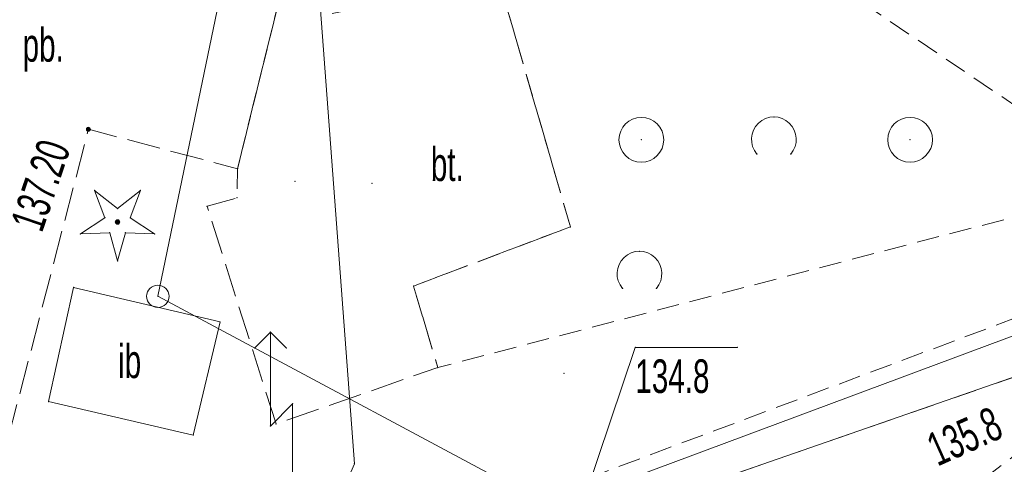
# Model space of a CAD drawing. Extents: x 6456700 to 6518119, y 5963420 to 5980059.
# Tile 75 of 256: x 6511966 to 6511988, y 5964285 to 5964295. Entities that reach past the tile are written whole.
import ezdxf
from ezdxf.enums import TextEntityAlignment as Align

# ---------------------------------------------------------------- set-up
doc = ezdxf.new("R2010")
doc.units = 0
doc.header["$MEASUREMENT"] = 0
for name, pattern in [('L_0_03', [1, 0.5, -0.5]), ('L_0_52', [1, 0.75, -0.25]), ('L_0_5A', [0.75, 0.5, -0.25])]:
    doc.linetypes.add(name, pattern=pattern)
doc.layers.get('0').update_dxf_attribs({"color": 2, "linetype": 'CONTINUOUS', "lineweight": 5})
for name, color, linetype, lineweight in [('202_punkt_graniczny', 7, 'CONTINUOUS', 18), ('218_kontur_uzytku_gruntowego', 96, 'L_0_03', 18), ('219_dzialka_ewidencyjna', 7, 'CONTINUOUS', 18), ('35mm Ciągła', 7, 'CONTINUOUS', 35), ('9mm Kreska ciągła', 252, 'CONTINUOUS', 9), ('drzewo_iglaste', 7, 'CONTINUOUS', 18), ('inna_budowla', 7, 'CONTINUOUS', 18), ('inna_budowla_Atr17', 7, 'CONTINUOUS', 18), ('jezdnia', 7, 'CONTINUOUS', 18), ('obszar_utwardzony', 7, 'CONTINUOUS', 18), ('obszar_utwardzony_Atr17', 7, 'CONTINUOUS', 18), ('ogrodzenie_trwale', 7, 'CONTINUOUS', 18), ('pikieta_naturalna_Atr2', 7, 'CONTINUOUS', 18), ('pikieta_sztuczna', 7, 'CONTINUOUS', 18), ('pikieta_sztuczna_Atr2', 7, 'CONTINUOUS', 18), ('przewod_elektroenergetyczny_podziemny', 7, 'CONTINUOUS', 18), ('rzedna_Atr2', 7, 'CONTINUOUS', 18), ('rzedna_Atr3', 7, 'CONTINUOUS', 18), ('skarpa_nieumocniona', 7, 'CONTINUOUS', 18), ('slup_trakcyjny', 7, 'CONTINUOUS', 18), ('zadrzewienie__zakrzewienie', 7, 'CONTINUOUS', 18)]:
    doc.layers.add(name, color=color, linetype=linetype, lineweight=lineweight)
doc.styles.get("Standard").update_dxf_attribs({"font": 'txt', "width": 0.75})

# ---------------------------------------------------------------- blocks, each defined once
blk = doc.blocks.new('mdcp_nowa')
at = {"layer": 'drzewo_iglaste', "linetype": 'Continuous', "lineweight": 18, "true_color": 0x009900}
blk.add_hatch(color=94, dxfattribs=at).paths.add_polyline_path([(6494699.68, 5980741.39, 1), (6494699.68, 5980741.49, 1)])
at = {"layer": 'pikieta_sztuczna', "linetype": 'Continuous', "lineweight": 18, "true_color": 0x000000}
blk.add_hatch(color=18, dxfattribs=at).paths.add_polyline_path([(6494699.03, 5980743.465, 1), (6494699.03, 5980743.555, 1)])
at = {"layer": '202_punkt_graniczny', "color": 7, "linetype": 'Continuous', "lineweight": 18}
blk.add_circle((6494700.58, 5980739.78), 0.25, dxfattribs=at)
at = {"layer": '202_punkt_graniczny'}
blk.add_point((6494700.58, 5980739.78), dxfattribs=at)
at = {"layer": '218_kontur_uzytku_gruntowego', "lineweight": 18, "flags": 128}
blk.add_lwpolyline([(6494779.29, 5980758.68), (6494710.14, 5980734.66)], dxfattribs=at)
at = {"layer": '219_dzialka_ewidencyjna', "color": 3, "linetype": 'Continuous', "lineweight": 18, "flags": 128}
for points in [[(6494700.58, 5980739.78), (6494710.13, 5980785.82)], [(6494710.14, 5980734.66), (6494779.29, 5980758.68)], [(6494710.14, 5980734.66), (6494700.58, 5980739.78)]]:
    blk.add_lwpolyline(points, dxfattribs=at)
at = {"layer": '219_dzialka_ewidencyjna', "color": 3}
blk.add_point((6494700.58, 5980739.78), dxfattribs=at)
blk.add_point((6494700.58, 5980739.78), dxfattribs=at)
at = {"layer": 'drzewo_iglaste', "color": 94, "linetype": 'Continuous', "lineweight": 13, "flags": 128}
for points in [[(6494699.397, 5980741.533), (6494699.168, 5980742.146)], [(6494699.168, 5980742.146), (6494699.68, 5980741.739)], [(6494699.68, 5980741.739), (6494700.192, 5980742.146)], [(6494700.192, 5980742.146), (6494699.963, 5980741.533)], [(6494698.852, 5980741.172), (6494699.397, 5980741.533)], [(6494699.963, 5980741.533), (6494700.508, 5980741.172)], [(6494699.505, 5980741.2), (6494698.852, 5980741.172)], [(6494699.68, 5980740.57), (6494699.505, 5980741.2)], [(6494699.855, 5980741.2), (6494699.68, 5980740.57)], [(6494700.508, 5980741.172), (6494699.855, 5980741.2)]]:
    blk.add_lwpolyline(points, dxfattribs=at)
at = {"layer": 'drzewo_iglaste', "color": 94, "linetype": 'Continuous', "lineweight": 18}
blk.add_circle((6494699.68, 5980741.44), 0.05, dxfattribs=at)
at = {"layer": 'drzewo_iglaste'}
for p in [(6494699.168, 5980742.146), (6494699.168, 5980742.146), (6494700.192, 5980742.146), (6494700.192, 5980742.146), (6494699.397, 5980741.533), (6494699.397, 5980741.533), (6494699.68, 5980741.739), (6494699.68, 5980741.739), (6494699.963, 5980741.533), (6494699.963, 5980741.533), (6494699.68, 5980741.44), (6494698.852, 5980741.172), (6494698.852, 5980741.172), (6494699.505, 5980741.2), (6494699.505, 5980741.2), (6494699.855, 5980741.2), (6494699.855, 5980741.2), (6494700.508, 5980741.172), (6494700.508, 5980741.172), (6494699.68, 5980740.57), (6494699.68, 5980740.57)]:
    blk.add_point(p, dxfattribs=at)
at = {"layer": 'inna_budowla', "color": 7, "linetype": 'Continuous', "lineweight": 18, "flags": 128}
blk.add_lwpolyline([(6494698.7, 5980739.98), (6494701.97, 5980739.21), (6494701.37, 5980736.68), (6494698.14, 5980737.43)], close=True, dxfattribs=at)
at = {"layer": 'inna_budowla'}
for p in [(6494698.7, 5980739.98), (6494701.97, 5980739.21), (6494698.14, 5980737.43), (6494701.37, 5980736.68)]:
    blk.add_point(p, dxfattribs=at)
at = {"layer": 'jezdnia', "color": 7, "linetype": 'L_0_52', "lineweight": 18, "flags": 128}
blk.add_lwpolyline([(6494694.33, 5980737.21), (6494697.75, 5980750.11), (6494700, 5980758.36), (6494701.48, 5980764.85), (6494700.12, 5980767.83), (6494692.53, 5980775.44), (6494686.97, 5980780.14), (6494689.2, 5980782.6), (6494694.47, 5980778.12), (6494702.63, 5980771.2), (6494703.43, 5980775.2), (6494704.1, 5980779.37), (6494704.2, 5980785.47), (6494703.21, 5980788.7), (6494702.62, 5980789.91), (6494702.17, 5980790.46), (6494700.52, 5980794.9), (6494701.2, 5980796.76), (6494703.4, 5980797.75), (6494707.44, 5980798.08), (6494708.04, 5980792.7), (6494708.04, 5980786.95), (6494707.83, 5980780.22), (6494707.26, 5980780.18), (6494706.67, 5980775.32), (6494705.3, 5980762.89), (6494703.98, 5980749.21), (6494702.36, 5980742.63), (6494699.03, 5980743.51), (6494697.22, 5980736.54)], close=True, dxfattribs=at)
at = {"layer": 'jezdnia'}
for p in [(6494699.03, 5980743.51), (6494702.36, 5980742.63)]:
    blk.add_point(p, dxfattribs=at)
at = {"layer": 'obszar_utwardzony', "color": 7, "linetype": 'L_0_52', "lineweight": 18, "flags": 128}
blk.add_lwpolyline([(6494702.36, 5980742.63), (6494703.98, 5980749.21), (6494704.41, 5980746.08), (6494708.19, 5980746.85), (6494708.39, 5980746.17), (6494709.79, 5980741.33), (6494706.29, 5980740.01), (6494706.83, 5980738.19), (6494703.22, 5980736.93), (6494701.68, 5980741.79), (6494702.35, 5980741.98)], close=True, dxfattribs=at)
at = {"layer": 'obszar_utwardzony'}
for p in [(6494702.36, 5980742.63), (6494702.35, 5980741.98), (6494701.68, 5980741.79), (6494709.79, 5980741.33), (6494706.29, 5980740.01), (6494706.83, 5980738.19), (6494703.22, 5980736.93)]:
    blk.add_point(p, dxfattribs=at)
at = {"layer": 'ogrodzenie_trwale'}
for p in [(6494703.64, 5980742.35), (6494705.36, 5980742.3), (6494702.35, 5980741.98), (6494701.68, 5980741.79), (6494709.79, 5980741.33), (6494706.29, 5980740.01), (6494706.83, 5980738.19), (6494709.65, 5980738.06), (6494703.22, 5980736.93)]:
    blk.add_point(p, dxfattribs=at)
at = {"layer": 'pikieta_sztuczna', "color": 7, "linetype": 'Continuous', "lineweight": 18}
blk.add_circle((6494699.03, 5980743.51), 0.045, dxfattribs=at)
at = {"layer": 'pikieta_sztuczna'}
blk.add_point((6494699.03, 5980743.51), dxfattribs=at)
at = {"layer": 'przewod_elektroenergetyczny_podziemny', "color": 1, "linetype": 'Continuous', "lineweight": 18, "flags": 128}
for points in [[(6494703.82, 5980734.68), (6494704.48, 5980734.92), (6494704.97, 5980736.04), (6494704.02, 5980748.77), (6494706.67, 5980754.77), (6494724.78, 5980758.13), (6494744.01, 5980761.66), (6494741.96, 5980770.29), (6494741.54, 5980775.09), (6494740.03, 5980781.38), (6494735.52, 5980791.93), (6494733.48, 5980796.91), (6494730.09, 5980801.58), (6494735.42, 5980806.44), (6494728.84, 5980814.2), (6494727.57, 5980814.3)], [(6494764.98, 5980713.7), (6494762.95, 5980730.26), (6494755.77, 5980751.17), (6494736.89, 5980745.6), (6494723.01, 5980740.14), (6494710.13, 5980735.34), (6494705.77, 5980734.6), (6494703.59, 5980735.23)]]:
    blk.add_lwpolyline(points, dxfattribs=at)
at = {"layer": 'przewod_elektroenergetyczny_podziemny'}
blk.add_point((6494704.97, 5980736.04), dxfattribs=at)
at = {"layer": 'rzedna_Atr2', "color": 7, "linetype": 'Continuous', "lineweight": 18, "flags": 128}
blk.add_lwpolyline([(6494710.13, 5980735.34), (6494711.24, 5980738.64), (6494713.517, 5980738.64)], dxfattribs=at)
at = {"layer": 'rzedna_Atr2'}
for p in [(6494711.24, 5980738.64), (6494713.517, 5980738.64)]:
    blk.add_point(p, dxfattribs=at)
at = {"layer": 'skarpa_nieumocniona', "color": 7, "linetype": 'L_0_5A', "lineweight": 18, "flags": 128}
blk.add_lwpolyline([(6494813.39, 5980800.96), (6494806.03, 5980787.96), (6494799.32, 5980778.06), (6494790.83, 5980766.55), (6494783.18, 5980759.49), (6494776.07, 5980754.75), (6494763, 5980748.5), (6494751.74, 5980744.04), (6494745.64, 5980741.83), (6494732.14, 5980736.8), (6494720.58, 5980732.51), (6494709.92, 5980726.8), (6494703.64, 5980722.32), (6494702.05, 5980722.83), (6494709.06, 5980728.05), (6494720.22, 5980736.62), (6494729.47, 5980742.95), (6494750.23, 5980748.65), (6494761.43, 5980752.03), (6494770.23, 5980755.18), (6494774.66, 5980757.12), (6494781.64, 5980761.16), (6494789.36, 5980767.88), (6494798.34, 5980778.64), (6494804.8, 5980788.58), (6494812.98, 5980803.24)], close=True, dxfattribs=at)
at = {"layer": 'slup_trakcyjny', "color": 7, "linetype": 'Continuous', "lineweight": 18, "flags": 128}
for points in [[(6494702.741, 5980738.626), (6494703.095, 5980738.98)], [(6494703.449, 5980738.626), (6494703.095, 5980738.98)], [(6494703.095, 5980738.98), (6494703.095, 5980736.884)], [(6494703.095, 5980736.884), (6494703.59, 5980737.38)], [(6494703.59, 5980735.48), (6494703.59, 5980737.38)]]:
    blk.add_lwpolyline(points, dxfattribs=at)
at = {"layer": 'slup_trakcyjny'}
for p in [(6494703.095, 5980738.98), (6494703.095, 5980738.98), (6494703.095, 5980738.98), (6494702.741, 5980738.626), (6494703.449, 5980738.626), (6494703.59, 5980737.38), (6494703.59, 5980737.38), (6494703.095, 5980736.884), (6494703.095, 5980736.884)]:
    blk.add_point(p, dxfattribs=at)
at = {"layer": 'zadrzewienie__zakrzewienie', "color": 7, "linetype": 'L_0_5A', "lineweight": 18, "flags": 128}
for points in [[(6494751.74, 5980744.04), (6494745.64, 5980741.83), (6494732.4, 5980736.09), (6494721.37, 5980730.9), (6494710.11, 5980730.42), (6494709.41, 5980735.43), (6494729.47, 5980742.95), (6494750.23, 5980748.65), (6494761.43, 5980752.03), (6494763, 5980748.5)], [(6494722.37, 5980742.25), (6494706.83, 5980738.19), (6494706.29, 5980740.01), (6494709.79, 5980741.33), (6494708.39, 5980746.17), (6494714.35, 5980747.66)]]:
    blk.add_lwpolyline(points, close=True, dxfattribs=at)
at = {"layer": 'zadrzewienie__zakrzewienie', "color": 7, "linetype": 'Continuous', "lineweight": 18}
for centre in [(6494711.376, 5980743.276), (6494717.376, 5980743.276)]:
    blk.add_circle(centre, 0.5, dxfattribs=at)
for centre in [(6494714.334, 5980743.287), (6494711.334, 5980740.287)]:
    blk.add_arc(centre, 0.5, 318.85, 221.162, dxfattribs=at)
at = {"layer": 'zadrzewienie__zakrzewienie'}
for p in [(6494714.334, 5980743.787), (6494711.376, 5980743.276), (6494717.376, 5980743.276), (6494713.958, 5980742.958), (6494714.71, 5980742.958), (6494709.79, 5980741.33), (6494711.334, 5980740.787), (6494706.29, 5980740.01), (6494710.958, 5980739.958), (6494711.71, 5980739.958), (6494706.83, 5980738.19)]:
    blk.add_point(p, dxfattribs=at)
at = {"layer": 'inna_budowla_Atr17', "color": 7, "lineweight": 15, "width": 0.66}
blk.add_text('ib', height=0.75, dxfattribs=at).set_placement((6494699.693, 5980738.705), align=Align.TOP_LEFT)
at = {"layer": 'obszar_utwardzony_Atr17', "color": 7, "lineweight": 15, "width": 0.66}
for s, p in [('pb.', (6494697.56, 5980745.77)), ('bt.', (6494706.676, 5980743.105))]:
    blk.add_text(s, height=0.75, dxfattribs=at).set_placement(p, align=Align.TOP_LEFT)
at = {"layer": 'pikieta_naturalna_Atr2', "color": 7, "lineweight": 15, "width": 0.66}
blk.add_text('135.8', height=0.75, rotation=24.1, dxfattribs=at).set_placement((6494717.68, 5980736.66), align=Align.TOP_LEFT)
at = {"layer": 'pikieta_sztuczna_Atr2', "color": 7, "lineweight": 15, "width": 0.66}
blk.add_text('137.20', height=0.75, rotation=71.3, dxfattribs=at).set_placement((6494697.28, 5980741.42), align=Align.TOP_LEFT)
at = {"layer": 'rzedna_Atr3', "color": 7, "lineweight": 15, "width": 0.66}
blk.add_text('134.8', height=0.75, dxfattribs=at).set_placement((6494711.24, 5980738.372), align=Align.TOP_LEFT)

msp = doc.modelspace()

# ---------------------------------------------------------------- block references
at = {"linetype": 'ByBlock'}
msp.add_blockref('mdcp_nowa', (17268.786, -16450.998), dxfattribs=at)

# ---------------------------------------------------------------- next in the draw order: hatches: boundary and pattern name
at = {"layer": '9mm Kreska ciągła'}
h = msp.add_hatch(dxfattribs=at)
h.set_pattern_fill('ANSI37', color=256, scale=4)
h.set_pattern_definition([(45, (6511919.29713, 5964205.80313), (-0.3535534, 0.3535534), []), (135, (6511919.29713, 5964205.80313), (-0.3535534, -0.3535534), [])])
edge = h.paths.add_edge_path()
edge.add_arc((6512161.116, 5964484.823), 3, 319.1973, 391.4314, ccw=False)
edge.add_arc((6512302.768, 5964368.68), 180.179, 140.67516, 150.2278)
edge.add_line((6512146.371, 5964458.149), (6512072.706, 5964329.641))
edge.add_arc((6511998.482, 5964375.659), 87.332, 292.18388, 328.20144, ccw=False)
edge.add_line((6512031.457, 5964294.792), (6512001.751, 5964283.857))
edge.add_arc((6512036.294, 5964190.013), 100, 110.20793, 142.70539)
edge.add_line((6511956.741, 5964250.604), (6511951.132, 5964243.24))
edge.add_line((6511951.132, 5964243.24), (6511943.519, 5964233.244))
edge.add_line((6511943.519, 5964233.244), (6511923.471, 5964207.866))
edge.add_arc((6511919.53, 5964210.598), 4.795, 267.2117, 325.2662, ccw=False)
edge.add_line((6511919.297, 5964205.809), (6511941.938, 5964234.47))
edge.add_line((6511941.938, 5964234.47), (6511949.542, 5964244.453))
edge.add_line((6511949.542, 5964244.453), (6511955.15, 5964251.816))
edge.add_arc((6512036.294, 5964190.013), 102, 470.20793, 502.70539, ccw=False)
edge.add_line((6512001.06, 5964285.734), (6512030.734, 5964296.657))
edge.add_arc((6511998.482, 5964375.659), 85.332, -67.79309, -31.82159)
edge.add_line((6512070.989, 5964330.666), (6512144.636, 5964459.143))
edge.add_arc((6512306.004, 5964366.643), 186, 499.92494, 510.17738, ccw=False)

# ---------------------------------------------------------------- next in the draw order: linework, layer by layer
at = {"layer": '35mm Ciągła', "color": 6, "ltscale": 0.1}
msp.add_lwpolyline([(6512163.676, 5964486.388, 0.044765), (6512144.636, 5964459.143), (6512070.989, 5964330.666, -0.158257), (6512030.734, 5964296.657), (6512001.06, 5964285.734, 0.142755), (6511955.15, 5964251.816), (6511949.542, 5964244.453), (6511941.938, 5964234.47), (6511919.297, 5964205.809)], format="xyb", dxfattribs=at)

doc.saveas('drawing.dxf')
